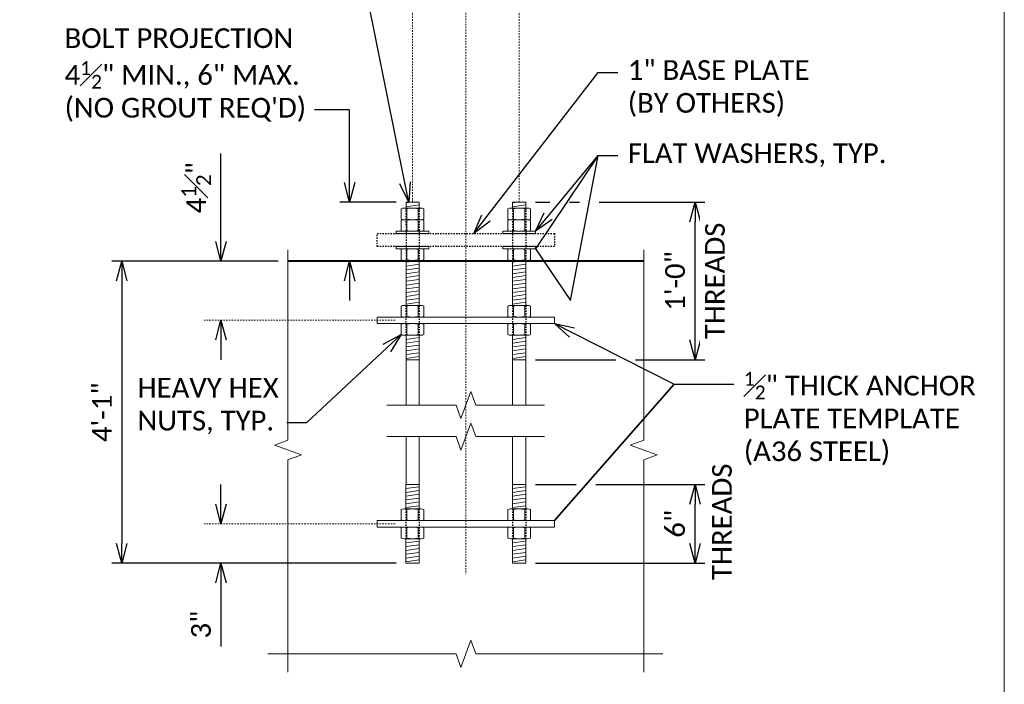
# Model space of a CAD drawing. Extents: x -1659 to 205, y -2369 to -1849.
# Tile 9 of 20: x -1112 to -1037, y -2310 to -2260. Entities that reach past the tile are written whole.
import ezdxf
from ezdxf import colors
from ezdxf.entities.mleader import LeaderData, LeaderLine
from ezdxf.enums import TextEntityAlignment as Align
from ezdxf.math import Vec2, Vec3

# ---------------------------------------------------------------- set-up
doc = ezdxf.new("R2010")
doc.units = 0
doc.header["$MEASUREMENT"] = 0
doc.linetypes.add('Wisdot2', pattern=[0.125, 0.0625, -0.0625])
doc.linetypes.add('Wisdot4', pattern=[0.28125, 0.125, -0.0625, 0.03125, -0.0625])
for name, color, linetype, lineweight in [('B_ANNO_BREAK', 7, 'Continuous', 18), ('B_ANNO_DIM', 7, 'Continuous', 18), ('B_ANNO_TEXT', 7, 'Continuous', 18), ('B_CNTR', 1, 'Wisdot4', 18), ('B_CONC_PPT', 12, 'Continuous', 40), ('B_DETAIL_HIDDEN', 7, 'Wisdot2', 25), ('B_STEEL', 92, 'Continuous', 18)]:
    doc.layers.add(name, color=color, linetype=linetype, lineweight=lineweight)
doc.layers.add('B_ANNO_NOPLOT', color=47, linetype='Continuous', lineweight=18, plot=False)
doc.styles.add('Annotative', font='calibri.ttf', dxfattribs={"height": 0.0625})
doc.styles.get("Standard").update_dxf_attribs({"font": 'calibri.ttf'})
doc.dimstyles.new('Annotative', dxfattribs={"dimscale": 0, "dimtxt": 0.0625, "dimasz": 0.0625, "dimexe": 0.03125, "dimexo": 0.03125, "dimgap": 0.03125, "dimtad": 1, "dimdec": 3, "dimzin": 3, "dimdsep": 46, "dimlunit": 4, "dimtxsty": 'Standard', "dimblk": 'OPEN30', "dimcen": 0.03125, "dimaunit": 1, "dimadec": 0, "dimazin": 3, "dimtfac": 0.75, "dimtdec": 3, "dimtofl": 0, "dimtmove": 0, "dimatfit": 3, "dimldrblk": 'OPEN30', "dimfxl": 1, "dimtfill": 1, "dimfrac": 1, "dimtolj": 1, "dimtzin": 0, "dimarcsym": 0})

# ---------------------------------------------------------------- blocks, each defined once
blk = doc.blocks.new('INS_SS56ELEC_BASE')
at = {"layer": 'B_ANNO_NOPLOT', "flags": 128}
blk.add_lwpolyline([(0, 0), (0, 252), (323.9277, 252), (323.9277, 238.8552), (378, 238.8552), (378, 40.4996), (316.5708, 40.4996), (316.5708, 0)], close=True, dxfattribs=at)
at = {"layer": 'B_ANNO_DIM', "style": 'Annotative'}
for tag, p in [('BAR1', (199.7292, 243.0173)), ('BAR2', (201.4129, 162.5233)), ('BAR3', (224.5166, 162.5745))]:
    blk.add_attdef(tag, p, '', height=1.5, dxfattribs=at)
at = {"layer": 'B_ANNO_TEXT', "style": 'Annotative'}
blk.add_attdef('BAR4', (229.4197, 168.6587), '', height=1.5, dxfattribs=at)
blk = doc.blocks.new('*U650')
at = {"layer": 'B_ANNO_NOPLOT', "flags": 128}
blk.add_lwpolyline([(0, 0), (0, 252), (323.92766, 252), (323.92766, 238.85516), (378, 238.85516), (378, 40.49961), (316.57075, 40.49961), (316.57075, 0)], close=True, dxfattribs=at)
at = {"layer": 'B_ANNO_DIM', "style": 'Annotative'}
for tag, p in [('BAR13', (350.74001, 209.55344)), ('BAR7', (76.98039, 199.62533)), ('BAR8', (76.9892, 192.95794)), ('BAR11', (77.00348, 166.67484)), ('BAR12', (76.97079, 161.32256)), ('BAR9', (77.07092, 141.25155)), ('BAR10', (77.03472, 137.23523)), ('BAR14', (73.9584, 92.76321))]:
    blk.add_attdef(tag, p, '', height=1.5, dxfattribs=at)
at = {"layer": 'B_ANNO_TEXT', "style": 'Annotative'}
for tag, p in [('#BR1', (229.62571, 26.61883)), ('#BR2', (229.62571, 23.77403)), ('#BR3', (229.62571, 20.92923)), ('#BR4', (229.62571, 15.23963)), ('#BR5', (229.62571, 12.39483))]:
    blk.add_attdef(tag, text='', height=1.5, dxfattribs=at).set_placement(p, align=Align.CENTER)
blk = doc.blocks.new('_Open30')
at = {"color": 0, "linetype": 'ByBlock', "lineweight": -2}
for p, q in [((-1, 0.268), (0, 0)), ((0, 0), (-1, -0.268)), ((0, 0), (-1, 0))]:
    blk.add_line(p, q, dxfattribs=at)
blk = doc.blocks.new('*D782')
at = {"layer": 'B_ANNO_DIM', "color": 0, "lineweight": -2, "transparency": 16777216}
for p, q in [((322.669, 89.769), (309.999, 89.769)), ((310.749, 88.269), (310.749, 68.269)), ((331.661, 66.769), (309.999, 66.769))]:
    blk.add_line(p, q, dxfattribs=at)
at = {"layer": 'Defpoints', "color": 0, "transparency": 16777216}
for p in [(323.419, 89.769), (310.749, 66.769), (332.411, 66.769)]:
    blk.add_point(p, dxfattribs=at)
at = {"layer": 'B_ANNO_DIM', "color": 0, "lineweight": -2, "transparency": 16777216, "xscale": 1.5, "yscale": 1.5, "zscale": 1.5}
for p, rotation in [((310.749, 89.769), 90), ((310.749, 66.769), 270)]:
    blk.add_blockref('_Open30', p, dxfattribs=dict(at, rotation=rotation))
at = {"layer": 'B_ANNO_DIM', "color": 0, "transparency": 16777216, "insert": (309.243, 78.269), "char_height": 1.5, "attachment_point": 5, "rotation": 90, "bg_fill": 3, "box_fill_scale": 1.25, "bg_fill_color": 256, "bg_fill_true_color": 13158600, "bg_fill_transparency": 0}
blk.add_mtext('\\A1;4\'-1"', dxfattribs=at)
blk = doc.blocks.new('*D792')
at = {"layer": 'B_ANNO_DIM', "color": 0, "lineweight": -2, "transparency": 16777216}
for p, q in [((318.313, 91.269), (318.313, 97.969)), ((318.313, 83.769), (318.313, 82.269))]:
    blk.add_line(p, q, dxfattribs=at)
at = {"layer": 'Defpoints', "color": 0, "transparency": 16777216}
for p in [(318.313, 89.769), (318.313, 89.769), (318.313, 85.269)]:
    blk.add_point(p, dxfattribs=at)
at = {"layer": 'B_ANNO_DIM', "color": 0, "lineweight": -2, "transparency": 16777216, "xscale": 1.5, "yscale": 1.5, "zscale": 1.5}
for p, rotation in [((318.313, 89.769), 270), ((318.313, 85.269), 90)]:
    blk.add_blockref('_Open30', p, dxfattribs=dict(at, rotation=rotation))
at = {"layer": 'B_ANNO_DIM', "color": 0, "transparency": 16777216, "insert": (316.428, 95.369), "char_height": 1.5, "attachment_point": 5, "rotation": 90, "bg_fill": 3, "box_fill_scale": 1.25, "bg_fill_color": 256, "bg_fill_true_color": 13158600, "bg_fill_transparency": 0}
blk.add_mtext('\\A1;4{\\H0.75x;\\S1#2;}"', dxfattribs=at)
blk = doc.blocks.new('*D778')
at = {"layer": 'B_ANNO_DIM', "color": 0, "lineweight": -2, "transparency": 16777216}
for p, q in [((318.313, 71.269), (318.313, 72.769)), ((318.313, 65.269), (318.313, 60.422))]:
    blk.add_line(p, q, dxfattribs=at)
at = {"layer": 'Defpoints', "color": 0, "transparency": 16777216}
for p in [(318.313, 69.769), (318.313, 66.769), (318.313, 66.769)]:
    blk.add_point(p, dxfattribs=at)
at = {"layer": 'B_ANNO_DIM', "color": 0, "lineweight": -2, "transparency": 16777216, "xscale": 1.5, "yscale": 1.5, "zscale": 1.5}
for p, rotation in [((318.313, 69.769), 270), ((318.313, 66.769), 90)]:
    blk.add_blockref('_Open30', p, dxfattribs=dict(at, rotation=rotation))
at = {"layer": 'B_ANNO_DIM', "color": 0, "transparency": 16777216, "insert": (316.795, 62.096), "char_height": 1.5, "attachment_point": 5, "rotation": 90, "bg_fill": 3, "box_fill_scale": 1.25, "bg_fill_color": 256, "bg_fill_true_color": 13158600, "bg_fill_transparency": 0}
blk.add_mtext('\\A1;3"', dxfattribs=at)
blk = doc.blocks.new('*D779')
at = {"layer": 'B_ANNO_DIM', "color": 0, "lineweight": -2, "transparency": 16777216}
for p, q in [((342.286, 72.769), (345.389, 72.769)), ((346.889, 72.769), (355.186, 72.769)), ((354.436, 68.269), (354.436, 71.269)), ((342.283, 66.769), (355.186, 66.769))]:
    blk.add_line(p, q, dxfattribs=at)
at = {"layer": 'Defpoints', "color": 0, "transparency": 16777216}
for p in [(341.536, 72.769), (354.436, 72.769), (341.533, 66.769)]:
    blk.add_point(p, dxfattribs=at)
at = {"layer": 'B_ANNO_DIM', "color": 0, "lineweight": -2, "transparency": 16777216, "xscale": 1.5, "yscale": 1.5, "zscale": 1.5}
for p, rotation in [((354.436, 72.769), 90), ((354.436, 66.769), 270)]:
    blk.add_blockref('_Open30', p, dxfattribs=dict(at, rotation=rotation))
at = {"layer": 'B_ANNO_DIM', "color": 0, "transparency": 16777216, "insert": (352.918, 69.769), "char_height": 1.5, "attachment_point": 5, "rotation": 90, "bg_fill": 3, "box_fill_scale": 1.25, "bg_fill_color": 256, "bg_fill_true_color": 13158600, "bg_fill_transparency": 0}
blk.add_mtext('\\A1;6"', dxfattribs=at)
blk = doc.blocks.new('*D800')
at = {"layer": 'B_ANNO_DIM', "color": 0, "lineweight": -2, "transparency": 16777216}
for p, q in [((342.286, 94.269), (343.372, 94.269)), ((344.872, 94.269), (345.629, 94.269)), ((347.129, 94.269), (355.189, 94.269)), ((354.439, 83.769), (354.439, 92.769)), ((342.286, 82.269), (348.395, 82.269)), ((349.895, 82.269), (355.189, 82.269))]:
    blk.add_line(p, q, dxfattribs=at)
at = {"layer": 'Defpoints', "color": 0, "transparency": 16777216}
for p in [(341.536, 94.269), (354.439, 94.269), (341.536, 82.269)]:
    blk.add_point(p, dxfattribs=at)
at = {"layer": 'B_ANNO_DIM', "color": 0, "lineweight": -2, "transparency": 16777216, "xscale": 1.5, "yscale": 1.5, "zscale": 1.5}
for p, rotation in [((354.439, 94.269), 90), ((354.439, 82.269), 270)]:
    blk.add_blockref('_Open30', p, dxfattribs=dict(at, rotation=rotation))
at = {"layer": 'B_ANNO_DIM', "color": 0, "transparency": 16777216, "insert": (352.921, 88.269), "char_height": 1.5, "attachment_point": 5, "rotation": 90, "bg_fill": 3, "box_fill_scale": 1.25, "bg_fill_color": 256, "bg_fill_true_color": 13158600, "bg_fill_transparency": 0}
blk.add_mtext('\\A1;1\'-0"', dxfattribs=at)
at = {"layer": 'B_ANNO_DIM', "color": 0, "transparency": 16777216, "insert": (355.957, 88.269), "char_height": 1.5, "attachment_point": 5, "rotation": 90, "bg_fill": 3, "box_fill_scale": 1.25, "bg_fill_color": 256, "bg_fill_true_color": 13158600, "bg_fill_transparency": 0}
blk.add_mtext('\\A1;THREADS', dxfattribs=at)
blk = doc.blocks.new('*D791')
at = {"layer": 'B_ANNO_DIM', "color": 0, "lineweight": -2, "transparency": 16777216}
for p, q in [((328.12, 95.769), (328.12, 97.269)), ((331.665, 94.269), (327.37, 94.269)), ((328.12, 88.269), (328.12, 86.769))]:
    blk.add_line(p, q, dxfattribs=at)
at = {"layer": 'Defpoints', "color": 0, "transparency": 16777216}
for p in [(332.415, 94.269), (328.12, 89.769), (328.12, 89.769)]:
    blk.add_point(p, dxfattribs=at)
at = {"layer": 'B_ANNO_DIM', "color": 0, "lineweight": -2, "transparency": 16777216, "xscale": 1.5, "yscale": 1.5, "zscale": 1.5}
for p, rotation in [((328.12, 94.269), 270), ((328.12, 89.769), 90)]:
    blk.add_blockref('_Open30', p, dxfattribs=dict(at, rotation=rotation))
blk = doc.blocks.new('_None')
blk = doc.blocks.new('*U533')
at = {"layer": 'B_ANNO_NOPLOT', "flags": 128}
blk.add_lwpolyline([(0, 0), (0, 252), (323.92766, 252), (323.92766, 238.85516), (378, 238.85516), (378, 40.49961), (316.57075, 40.49961), (316.57075, 0)], close=True, dxfattribs=at)
at = {"layer": 'B_ANNO_DIM', "style": 'Annotative'}
blk.add_attdef('DIM4', text='', height=1.5, dxfattribs=at).set_placement((141.46827, 90.05015), align=Align.CENTER)
blk.add_attdef('DIM1', text='', height=1.5, rotation=90, dxfattribs=at).set_placement((8.21318, 33.49111), align=Align.CENTER)
blk.add_attdef('BAR15', (44.35556, 14.49408), '', height=1.5, dxfattribs=at)
at = {"layer": 'B_ANNO_TEXT', "style": 'Annotative'}
for tag, p in [('#BR6', (229.57934, 29.44989)), ('BL1', (239.6809, 29.39551)), ('#BR7', (229.56319, 18.08357)), ('BL2', (239.64064, 18.05033))]:
    blk.add_attdef(tag, text='', height=1.5, dxfattribs=at).set_placement(p, align=Align.CENTER)
blk = doc.blocks.new('*U80')
at = {"layer": 'B_ANNO_NOPLOT', "flags": 128}
blk.add_lwpolyline([(0, 0), (0, 252), (323.9277, 252), (323.9277, 238.8552), (378, 238.8552), (378, 40.4996), (316.5708, 40.4996), (316.5708, 0)], close=True, dxfattribs=at)
blk = doc.blocks.new('*U771')
at = {"layer": 'B_STEEL'}
h = blk.add_hatch(dxfattribs=at)
h.set_pattern_fill('USER', color=256, scale=0.286, angle=8, style=0, pattern_type=0)
h.set_pattern_definition([(8, (-745.60873, -2190.07746), (-0.039803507, 0.283216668), [])])
edge = h.paths.add_edge_path()
edge.add_arc((332.91479, 91.92128), 1.89989, 89.9814103, 90.0185897, ccw=False)
edge.add_line((332.91541, 93.82118), (333.41479, 93.82118))
edge.add_line((333.41479, 93.82118), (333.41479, 94.26917))
edge.add_line((333.41479, 94.26917), (332.4148, 94.26917))
edge.add_line((332.4148, 94.26917), (332.4148, 93.82118))
edge.add_line((332.4148, 93.82118), (332.91417, 93.82118))
h = blk.add_hatch(dxfattribs=at)
h.set_pattern_fill('USER', color=256, scale=0.286, angle=8, style=0, pattern_type=0)
h.set_pattern_definition([(8, (-737.4871, -2190.07746), (-0.039803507, 0.283216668), [])])
edge = h.paths.add_edge_path()
edge.add_arc((341.03641, 91.92128), 1.89989, 89.9814103, 90.0185897, ccw=False)
edge.add_line((341.03703, 93.82118), (341.53642, 93.82118))
edge.add_line((341.53642, 93.82118), (341.53642, 94.26917))
edge.add_line((341.53642, 94.26917), (340.53642, 94.26917))
edge.add_line((340.53642, 94.26917), (340.53642, 93.82118))
edge.add_line((340.53642, 93.82118), (341.0358, 93.82118))
h = blk.add_hatch(dxfattribs=at)
h.set_pattern_fill('USER', color=256, scale=0.286, angle=8, style=0, pattern_type=0)
h.set_pattern_definition([(8, (-745.60895, -2197.49297), (-0.039803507, 0.283216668), [])])
h.paths.add_polyline_path([(332.4148, 86.40618), (333.41479, 86.40618), (333.41479, 89.83017), (332.4148, 89.83017)])
h = blk.add_hatch(dxfattribs=at)
h.set_pattern_fill('USER', color=256, scale=0.286, angle=8, style=0, pattern_type=0)
h.set_pattern_definition([(8, (-737.48733, -2197.49297), (-0.039803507, 0.283216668), [])])
h.paths.add_polyline_path([(340.53642, 86.40618), (341.53642, 86.40618), (341.53642, 89.83017), (340.53642, 89.83017)])
h = blk.add_hatch(dxfattribs=at)
h.set_pattern_fill('USER', color=256, scale=0.286, angle=8, style=0, pattern_type=0)
h.set_pattern_definition([(8, (-745.60895, -2201.62997), (-0.039803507, 0.283216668), [])])
h.paths.add_polyline_path([(332.4148, 82.26917), (333.41479, 82.26917), (333.41479, 84.13217), (332.4148, 84.13217)])
h = blk.add_hatch(dxfattribs=at)
h.set_pattern_fill('USER', color=256, scale=0.286, angle=8, style=0, pattern_type=0)
h.set_pattern_definition([(8, (-737.48733, -2201.62997), (-0.039803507, 0.283216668), [])])
h.paths.add_polyline_path([(340.53642, 82.26917), (341.53642, 82.26917), (341.53642, 84.13217), (340.53642, 84.13217)])
h = blk.add_hatch(dxfattribs=at)
h.set_pattern_fill('USER', color=256, scale=0.286, angle=8, style=0, pattern_type=0)
h.set_pattern_definition([(8, (-745.61233, -2212.99297), (-0.039803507, 0.283216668), [])])
h.paths.add_polyline_path([(332.41142, 70.90618), (333.41479, 70.90618), (333.41479, 72.76917), (332.41142, 72.76917)])
h = blk.add_hatch(dxfattribs=at)
h.set_pattern_fill('USER', color=256, scale=0.286, angle=8, style=0, pattern_type=0)
h.set_pattern_definition([(8, (-737.4907, -2212.99297), (-0.039803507, 0.283216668), [])])
h.paths.add_polyline_path([(340.53305, 70.90618), (341.53642, 70.90618), (341.53642, 72.76917), (340.53305, 72.76917)])
h = blk.add_hatch(dxfattribs=at)
h.set_pattern_fill('USER', color=256, scale=0.286, angle=8, style=0, pattern_type=0)
h.set_pattern_definition([(8, (-745.61233, -2217.12997), (-0.039803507, 0.283216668), [])])
h.paths.add_polyline_path([(332.41142, 66.76917), (333.41141, 66.76917), (333.41141, 68.63217), (332.41142, 68.63217)])
h = blk.add_hatch(dxfattribs=at)
h.set_pattern_fill('USER', color=256, scale=0.286, angle=8, style=0, pattern_type=0)
h.set_pattern_definition([(8, (-737.4907, -2217.12997), (-0.039803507, 0.283216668), [])])
h.paths.add_polyline_path([(340.53305, 66.76917), (341.53303, 66.76917), (341.53303, 68.63217), (340.53305, 68.63217)])
at = {"layer": 'B_ANNO_BREAK', "flags": 128}
for points in [[(323.4187, 90.64487), (323.4187, 76.14414), (322.38775, 75.76891), (324.44965, 75.01844), (323.4187, 74.6432), (323.4187, 58.47438)], [(350.52913, 90.64487), (350.52913, 76.14414), (349.49818, 75.76891), (351.56007, 75.01844), (350.52913, 74.6432), (350.52913, 58.47438)], [(321.87475, 59.86567), (336.22345, 59.86567), (336.59868, 58.83472), (337.34915, 60.89662), (337.72438, 59.86567), (351.98044, 59.86567)]]:
    blk.add_lwpolyline(points, dxfattribs=at)
at = {"layer": 'B_ANNO_NOPLOT', "flags": 128}
blk.add_lwpolyline([(0, 0), (0, 252), (323.92766, 252), (323.92766, 238.85516), (378, 238.85516), (378, 40.49961), (316.57075, 40.49961), (316.57075, 0)], close=True, dxfattribs=at)
at = {"layer": 'B_CNTR'}
for p, q in [((336.97391, 137.59114), (336.97391, 65.92399)), ((332.90796, 122.23269), (332.9148, 94.26917)), ((341.03642, 122.22942), (341.03642, 94.26917))]:
    blk.add_line(p, q, dxfattribs=at)
at = {"layer": 'B_CONC_PPT', "flags": 128}
blk.add_lwpolyline([(350.52913, 89.76917), (323.4187, 89.76917)], dxfattribs=at)
at = {"layer": 'B_DETAIL_HIDDEN', "ltscale": 0.25}
for p, q in [((332.41142, 93.82118), (332.4148, 89.83017)), ((333.41479, 93.82118), (333.41479, 89.83017)), ((340.53305, 93.82118), (340.53642, 89.83017)), ((341.53642, 93.82118), (341.53642, 89.83017)), ((330.22391, 90.88217), (330.22391, 91.88217)), ((343.72391, 91.88217), (343.72391, 90.88217)), ((332.41142, 86.40618), (332.41142, 84.13217)), ((333.41479, 86.40618), (333.41479, 84.13217)), ((340.53305, 86.40618), (340.53305, 84.13217)), ((341.53642, 86.40618), (341.53642, 84.13217)), ((332.41142, 70.90618), (332.41142, 68.63217)), ((333.41479, 70.90618), (333.41479, 68.63217)), ((340.53305, 70.90618), (340.53305, 68.63217)), ((341.53642, 70.90618), (341.53642, 68.63217))]:
    blk.add_line(p, q, dxfattribs=at)
at = {"layer": 'B_DETAIL_HIDDEN', "ltscale": 0.5}
blk.add_line((343.72391, 90.88217), (330.22391, 90.88217), dxfattribs=at)
at = {"layer": 'B_DETAIL_HIDDEN', "ltscale": 0.5, "flags": 128}
blk.add_lwpolyline([(330.22391, 91.88217), (343.72391, 91.88217)], dxfattribs=at)
at = {"layer": 'B_STEEL'}
for p, q in [((332.26529, 93.82118), (333.56429, 93.82118)), ((340.38691, 93.82118), (341.68592, 93.82118)), ((332.48179, 92.98417), (332.48179, 93.77118)), ((333.34779, 92.98417), (333.34779, 93.77118)), ((340.60341, 92.98417), (340.60341, 93.77118)), ((341.46942, 92.98417), (341.46942, 93.77118)), ((333.56429, 92.93417), (332.26529, 92.93417)), ((332.47949, 92.09717), (332.47949, 92.88417)), ((333.34549, 92.09717), (333.34549, 92.88417)), ((341.68592, 92.93417), (340.38691, 92.93417)), ((340.60111, 92.09717), (340.60111, 92.88417)), ((341.46711, 92.09717), (341.46711, 92.88417)), ((332.48179, 90.66717), (332.48179, 89.88017)), ((333.34779, 90.66717), (333.34779, 89.88017)), ((340.60341, 90.66717), (340.60341, 89.88017)), ((341.46942, 90.66717), (341.46942, 89.88017)), ((332.26529, 89.83017), (333.56429, 89.83017)), ((340.38691, 89.83017), (341.68592, 89.83017)), ((332.26529, 86.40618), (333.56429, 86.40618)), ((332.48179, 85.56917), (332.48179, 86.35618)), ((333.34779, 85.56917), (333.34779, 86.35618)), ((340.38691, 86.40618), (341.68592, 86.40618)), ((340.60341, 85.56917), (340.60341, 86.35618)), ((341.46942, 85.56917), (341.46942, 86.35618)), ((332.48179, 84.96917), (332.48179, 84.18217)), ((333.34779, 84.96917), (333.34779, 84.18217)), ((340.60341, 84.96917), (340.60341, 84.18217)), ((341.46942, 84.96917), (341.46942, 84.18217)), ((343.72391, 85.51917), (343.72391, 85.01917)), ((332.26529, 84.13217), (333.56429, 84.13217)), ((340.38691, 84.13217), (341.68592, 84.13217)), ((333.56092, 70.90618), (332.26191, 70.90618)), ((332.47841, 70.06917), (332.47841, 70.85618)), ((333.34442, 70.06917), (333.34442, 70.85618)), ((341.68254, 70.90618), (340.38354, 70.90618)), ((340.60004, 70.06917), (340.60004, 70.85618)), ((341.46604, 70.06917), (341.46604, 70.85618)), ((343.72391, 70.01917), (343.72391, 69.51917)), ((332.47841, 69.46917), (332.47841, 68.68217)), ((333.34442, 69.46917), (333.34442, 68.68217)), ((340.60004, 69.46917), (340.60004, 68.68217)), ((341.46604, 69.46917), (341.46604, 68.68217)), ((333.56092, 68.63217), (332.26191, 68.63217)), ((341.68254, 68.63217), (340.38354, 68.63217))]:
    blk.add_line(p, q, dxfattribs=at)
at = {"layer": 'B_STEEL', "flags": 128}
for points in [[(332.91417, 93.82118, -0.00016223), (332.91541, 93.82118), (333.41479, 93.82118), (333.41479, 94.26917), (332.4148, 94.26917), (332.4148, 93.82118), (332.4148, 93.82118), (332.91417, 93.82118)], [(341.0358, 93.82118, -0.00016223), (341.03703, 93.82118), (341.53642, 93.82118), (341.53642, 94.26917), (340.53642, 94.26917), (340.53642, 93.82118), (340.53642, 93.82118), (341.0358, 93.82118)]]:
    blk.add_lwpolyline(points, format="xyb", dxfattribs=at)
for points in [[(332.04879, 92.98417), (332.04879, 93.77118)], [(333.78079, 93.77118), (333.78079, 92.98417)], [(340.17041, 92.98417), (340.17041, 93.77118)], [(341.90242, 93.77118), (341.90242, 92.98417)], [(332.04648, 92.09717), (332.04648, 92.88417)], [(333.77849, 92.88417), (333.77849, 92.09717)], [(340.16811, 92.09717), (340.16811, 92.88417)], [(341.90011, 92.88417), (341.90011, 92.09717)], [(334.16479, 91.88217), (331.66479, 91.88217), (331.66479, 92.04717), (334.16479, 92.04717), (334.16479, 91.88217)], [(342.28642, 91.88217), (339.78641, 91.88217), (339.78641, 92.04717), (342.28642, 92.04717), (342.28642, 91.88217)], [(334.16479, 90.71717), (331.66479, 90.71717), (331.66479, 90.88217), (334.16479, 90.88217), (334.16479, 90.71717)], [(342.28642, 90.71717), (339.78641, 90.71717), (339.78641, 90.88217), (342.28642, 90.88217), (342.28642, 90.71717)], [(332.04879, 90.66717), (332.04879, 89.88017)], [(333.78079, 89.88017), (333.78079, 90.66717)], [(340.17041, 90.66717), (340.17041, 89.88017)], [(341.90242, 89.88017), (341.90242, 90.66717)], [(332.4148, 86.40618), (333.41479, 86.40618), (333.41479, 89.83017), (332.4148, 89.83017), (332.4148, 86.40618)], [(340.53642, 86.40618), (341.53642, 86.40618), (341.53642, 89.83017), (340.53642, 89.83017), (340.53642, 86.40618)], [(332.04879, 85.56917), (332.04879, 86.35618)], [(333.78079, 86.35618), (333.78079, 85.56917)], [(340.17041, 85.56917), (340.17041, 86.35618)], [(341.90242, 86.35618), (341.90242, 85.56917)], [(343.72391, 85.01917), (330.22391, 85.01917), (330.22391, 85.51917)], [(330.22391, 85.51917), (343.72391, 85.51917)], [(332.04879, 84.96917), (332.04879, 84.18217)], [(333.78079, 84.18217), (333.78079, 84.96917)], [(340.17041, 84.96917), (340.17041, 84.18217)], [(341.90242, 84.18217), (341.90242, 84.96917)], [(332.4148, 82.26917), (333.41479, 82.26917), (333.41479, 84.13217), (332.4148, 84.13217), (332.4148, 82.26917)], [(340.53642, 82.26917), (341.53642, 82.26917), (341.53642, 84.13217), (340.53642, 84.13217), (340.53642, 82.26917)], [(332.4148, 78.81692), (332.4148, 82.26917), (333.41479, 82.26917), (333.41479, 78.81692)], [(340.53642, 78.81692), (340.53642, 82.26917), (341.53642, 82.26917), (341.53642, 78.81692)], [(332.4148, 72.76917), (332.4148, 76.41364)], [(333.41479, 76.41364), (333.41479, 72.76917), (332.4148, 72.76917)], [(340.53642, 72.76917), (340.53642, 76.41364)], [(341.53642, 76.41364), (341.53642, 72.76917), (340.53642, 72.76917)], [(332.41142, 70.90618), (333.41479, 70.90618), (333.41479, 72.76917), (332.41142, 72.76917), (332.41142, 70.90618)], [(340.53305, 70.90618), (341.53642, 70.90618), (341.53642, 72.76917), (340.53305, 72.76917), (340.53305, 70.90618)], [(332.04541, 70.85618), (332.04541, 70.06917)], [(333.77742, 70.06917), (333.77742, 70.85618)], [(340.16704, 70.85618), (340.16704, 70.06917)], [(341.89904, 70.06917), (341.89904, 70.85618)], [(343.72391, 69.51917), (330.22391, 69.51917), (330.22391, 70.01917)], [(330.22391, 70.01917), (343.72391, 70.01917)], [(332.04541, 68.68217), (332.04541, 69.46917)], [(333.77742, 69.46917), (333.77742, 68.68217)], [(340.16704, 68.68217), (340.16704, 69.46917)], [(341.89904, 69.46917), (341.89904, 68.68217)], [(332.41142, 66.76917), (333.41141, 66.76917), (333.41141, 68.63217), (332.41142, 68.63217), (332.41142, 66.76917)], [(340.53305, 66.76917), (341.53303, 66.76917), (341.53303, 68.63217), (340.53305, 68.63217), (340.53305, 66.76917)]]:
    blk.add_lwpolyline(points, dxfattribs=at)
at = {"layer": 'B_STEEL'}
for centre, radius, start, end in [((332.26529, 93.32745), 0.49372, 63.9914, 116.00857), ((332.91479, 91.92128), 1.89989, 76.8261, 103.17394), ((333.56429, 93.32745), 0.49372, 63.9914, 116.00857), ((340.38691, 93.32745), 0.49372, 63.9914, 116.00857), ((341.03641, 91.92128), 1.89989, 76.8261, 103.17394), ((341.68592, 93.32745), 0.49372, 63.9914, 116.00857), ((332.26298, 92.44045), 0.49372, 63.9914, 116.00857), ((332.26529, 93.4279), 0.49372, 243.9914, 296.0086), ((332.91249, 91.03428), 1.89989, 76.8261, 103.17394), ((332.91479, 94.83407), 1.89989, 256.8261, 283.1739), ((333.56199, 92.44045), 0.49372, 63.9914, 116.00857), ((333.56429, 93.4279), 0.49372, 243.9914, 296.0086), ((340.38461, 92.44045), 0.49372, 63.9914, 116.00857), ((340.38691, 93.4279), 0.49372, 243.9914, 296.0086), ((341.03411, 91.03428), 1.89989, 76.8261, 103.17394), ((341.03641, 94.83407), 1.89989, 256.8261, 283.1739), ((341.68361, 92.44045), 0.49372, 63.9914, 116.00857), ((341.68592, 93.4279), 0.49372, 243.9914, 296.0086), ((332.26298, 92.5409), 0.49372, 243.9914, 296.0086), ((332.91249, 93.94707), 1.89989, 256.8261, 283.1739), ((333.56199, 92.5409), 0.49372, 243.9914, 296.0086), ((340.38461, 92.5409), 0.49372, 243.9914, 296.0086), ((341.03411, 93.94707), 1.89989, 256.8261, 283.1739), ((341.68361, 92.5409), 0.49372, 243.9914, 296.0086), ((332.26529, 90.22345), 0.49372, 63.9914, 116.0086), ((332.91479, 88.81728), 1.89989, 76.8261, 103.1739), ((333.56429, 90.22345), 0.49372, 63.9914, 116.0086), ((340.38691, 90.22345), 0.49372, 63.9914, 116.0086), ((341.03641, 88.81728), 1.89989, 76.8261, 103.1739), ((341.68592, 90.22345), 0.49372, 63.9914, 116.0086), ((332.26529, 90.32389), 0.49372, 243.99143, 296.0086), ((332.91479, 91.73006), 1.89989, 256.82606, 283.1739), ((333.56429, 90.32389), 0.49372, 243.99143, 296.0086), ((340.38691, 90.32389), 0.49372, 243.99143, 296.0086), ((341.03641, 91.73006), 1.89989, 256.82606, 283.1739), ((341.68592, 90.32389), 0.49372, 243.99143, 296.0086), ((332.26529, 85.91245), 0.49372, 63.9914, 116.00857), ((332.91479, 84.50628), 1.89989, 76.8261, 103.17394), ((333.56429, 85.91245), 0.49372, 63.9914, 116.00857), ((340.38691, 85.91245), 0.49372, 63.9914, 116.00857), ((341.03641, 84.50628), 1.89989, 76.8261, 103.17394), ((341.68592, 85.91245), 0.49372, 63.9914, 116.00857), ((332.26529, 86.0129), 0.49372, 243.9914, 296.0086), ((332.91479, 87.41907), 1.89989, 256.8261, 283.1739), ((333.56429, 86.0129), 0.49372, 243.9914, 296.0086), ((340.38691, 86.0129), 0.49372, 243.9914, 296.0086), ((341.03641, 87.41907), 1.89989, 256.8261, 283.1739), ((341.68592, 86.0129), 0.49372, 243.9914, 296.0086), ((332.26529, 84.52545), 0.49372, 63.9914, 116.0086), ((332.91479, 83.11928), 1.89989, 76.8261, 103.1739), ((333.56429, 84.52545), 0.49372, 63.9914, 116.0086), ((340.38691, 84.52545), 0.49372, 63.9914, 116.0086), ((341.03641, 83.11928), 1.89989, 76.8261, 103.1739), ((341.68592, 84.52545), 0.49372, 63.9914, 116.0086), ((332.26529, 84.62589), 0.49372, 243.99143, 296.0086), ((332.91479, 86.03207), 1.89989, 256.82606, 283.1739), ((333.56429, 84.62589), 0.49372, 243.99143, 296.0086), ((340.38691, 84.62589), 0.49372, 243.99143, 296.0086), ((341.03641, 86.03207), 1.89989, 256.82606, 283.1739), ((341.68592, 84.62589), 0.49372, 243.99143, 296.0086), ((332.26191, 70.41245), 0.49372, 63.99143, 116.0086), ((332.91141, 69.00628), 1.89989, 76.82606, 103.1739), ((333.56092, 70.41245), 0.49372, 63.99143, 116.0086), ((340.38354, 70.41245), 0.49372, 63.99143, 116.0086), ((341.03304, 69.00628), 1.89989, 76.82606, 103.1739), ((341.68254, 70.41245), 0.49372, 63.99143, 116.0086), ((332.26191, 70.5129), 0.49372, 243.9914, 296.0086), ((332.91141, 71.91907), 1.89989, 256.8261, 283.1739), ((333.56092, 70.5129), 0.49372, 243.9914, 296.0086), ((340.38354, 70.5129), 0.49372, 243.9914, 296.0086), ((341.03304, 71.91907), 1.89989, 256.8261, 283.1739), ((341.68254, 70.5129), 0.49372, 243.9914, 296.0086), ((332.26191, 69.02545), 0.49372, 63.9914, 116.0086), ((332.91141, 67.61928), 1.89989, 76.8261, 103.1739), ((333.56092, 69.02545), 0.49372, 63.9914, 116.0086), ((340.38354, 69.02545), 0.49372, 63.9914, 116.0086), ((341.03304, 67.61928), 1.89989, 76.8261, 103.1739), ((341.68254, 69.02545), 0.49372, 63.9914, 116.0086), ((332.26191, 69.12589), 0.49372, 243.9914, 296.00857), ((332.91141, 70.53207), 1.89989, 256.8261, 283.17394), ((333.56092, 69.12589), 0.49372, 243.9914, 296.00857), ((340.38354, 69.12589), 0.49372, 243.9914, 296.00857), ((341.03304, 70.53207), 1.89989, 256.8261, 283.17394), ((341.68254, 69.12589), 0.49372, 243.9914, 296.00857)]:
    blk.add_arc(centre, radius, start, end, dxfattribs=at)
at = {"layer": 'B_ANNO_DIM', "insert": (355.73279, 47.81439), "char_height": 1.5, "width": 44.2046041, "attachment_point": 1, "rotation": 90, "style": 'Annotative'}
blk.add_mtext('\\pxqc;THREADS', dxfattribs=at)
at = {"layer": 'B_ANNO_TEXT', "style": 'Annotative'}
blk.add_attdef('AR1', (332.52293, 49.72689), '', height=1.5, dxfattribs=at)
at = {"layer": 'B_ANNO_DIM'}
ml = blk.add_multileader_mtext('Standard', dxfattribs=at)
ml.set_content('', color=256)
ml.set_leader_properties()
ml.set_arrow_properties(name='OPEN30')
ml.build(insert=Vec2(0, 0))
ml.multileader.update_dxf_attribs({"text_right_attachment_type": 3, "dogleg_length": 0.0625, "arrow_head_size": 1.5, "scale": 24})
ctx = ml.context
ctx.base_point, ctx.scale, ctx.char_height, ctx.arrow_head_size, ctx.landing_gap_size, ctx.plane_origin = Vec3(324.51308, 111.54456), 24, 1.5, 1.5, 0.75, Vec3(332.61938, 94.26917)
ctx.right_attachment = 3
notes = []
notes.append((ctx, [(0, (1, 1, 0), (327.51308, 111.54456), (-1, 0), 1.5, [(0, [(332.61938, 94.26917), (329.15233, 111.54456), (328.87193, 111.54456)], 0, [])])]))
ctx.mtext.insert, ctx.mtext.flow_direction = Vec3(325.26308, 112.29456), 5
for ctx, leaders in notes:
    for number, flags, end, landing, length, lines in leaders:
        leader = LeaderData()
        leader.index, (leader.has_last_leader_line, leader.has_dogleg_vector, leader.attachment_direction) = number, flags
        leader.last_leader_point, leader.dogleg_vector, leader.dogleg_length = Vec3(end), Vec3(landing), length
        for number, points, colour, breaks in lines:
            line = LeaderLine()
            line.index, line.vertices, line.color, line.breaks = number, Vec3.list(points), colors.encode_raw_color(colour), breaks
            leader.lines.append(line)
        ctx.leaders.append(leader)
for base, p1, p2, text, picture, middle in [((354.43902, 94.26917), (341.53642, 82.26917), (341.53642, 94.26917), '<>\\XTHREADS', '*D800', (354.43902, 88.26917)), ((310.74869, 66.76917), (323.4187, 89.76917), (332.41142, 66.76917), '4\'-1"', '*D782', (309.24349, 78.26917))]:
    dim = blk.add_linear_dim(base=base, p1=p1, p2=p2, angle=90, text=text, dimstyle='Annotative', dxfattribs=at)
    dim.commit()
    dim.dimension.update_dxf_attribs({"geometry": picture, "text_midpoint": middle})
dim = blk.add_linear_dim(base=(354.43563, 72.76917), p1=(341.53303, 66.76917), p2=(341.53642, 72.76917), angle=90, dimstyle='Annotative', dxfattribs=at)
dim.commit()
dim.dimension.update_dxf_attribs({"geometry": '*D779', "text_midpoint": (352.91775, 69.76917)})
at = {"layer": 'B_ANNO_BREAK', "flags": 128}
for points in [[(330.96202, 78.81692), (336.22345, 78.81692), (336.59868, 77.78597), (337.34915, 79.84787), (337.72438, 78.81692), (342.96265, 78.81692)], [(330.96202, 76.41364), (336.22345, 76.41364), (336.59868, 75.38269), (337.34915, 77.44459), (337.72438, 76.41364), (342.96265, 76.41364)]]:
    blk.add_lwpolyline(points, dxfattribs=at)
at = {"layer": 'B_ANNO_DIM'}
for base, p1, p2, angle, picture, middle in [((318.31298, 89.76917), (318.31298, 85.26917), (318.31298, 89.76917), 270, '*D792', (316.4276, 95.36908)), ((318.31298, 66.76927), (318.31298, 69.76917), (318.31298, 66.76927), 90, '*D778', (316.79452, 62.09561))]:
    dim = blk.add_linear_dim(base=base, p1=p1, p2=p2, angle=angle, dimstyle='Annotative', override={"dimdec": 4}, dxfattribs=at)
    dim.commit()
    dim.dimension.update_dxf_attribs({"geometry": picture, "text_midpoint": middle})
dim = blk.add_linear_dim(base=(328.11969, 89.76917), p1=(332.4148, 94.26917), p2=(328.11969, 89.76917), angle=90, text=' ', dimstyle='Annotative', dxfattribs=at)
dim.commit()
dim.dimension.update_dxf_attribs({"geometry": '*D791', "text_midpoint": (328.11969, 92.01917)})
ml = blk.add_multileader_mtext('Standard', dxfattribs=at)
ml.set_content('\\A1;1" BASE PLATE\\P(BY OTHERS)', color=256)
ml.set_leader_properties()
ml.set_arrow_properties(name='OPEN30')
ml.build(insert=Vec2(0, 0))
ml.multileader.update_dxf_attribs({"text_right_attachment_type": 3, "dogleg_length": 0.0625, "arrow_head_size": 1.5, "scale": 24})
ctx = ml.context
ctx.base_point, ctx.scale, ctx.char_height, ctx.arrow_head_size, ctx.landing_gap_size, ctx.plane_origin = Vec3(348.56151, 104.13298), 24, 1.5, 1.5, 0.75, Vec3(343.72396, 99.09434)
ctx.right_attachment = 3
notes = []
notes.append((ctx, [(0, (1, 1, 0), (347.06151, 104.13298), (1, 0), 1.5, [(0, [(337.57885, 91.88217), (347.06151, 104.13298), (347.06151, 104.13298)], 0, [])])]))
ctx.mtext.insert, ctx.mtext.flow_direction = Vec3(349.31151, 105.08202), 5
ml = blk.add_multileader_mtext('Standard', dxfattribs=at)
ml.set_content('\\A1;FLAT WASHERS, TYP.', color=256)
ml.set_leader_properties()
ml.set_arrow_properties(name='OPEN30')
ml.build(insert=Vec2(0, 0))
ml.multileader.update_dxf_attribs({"text_right_attachment_type": 3, "dogleg_length": 0.0625, "arrow_head_size": 1.5, "scale": 24})
ctx = ml.context
ctx.base_point, ctx.scale, ctx.char_height, ctx.arrow_head_size, ctx.landing_gap_size, ctx.plane_origin = Vec3(348.56151, 97.82792), 24, 1.5, 1.5, 0.75, Vec3(343.72396, 92.78928)
ctx.right_attachment = 3
notes.append((ctx, [(0, (1, 1, 0), (347.06151, 97.82792), (1, 0), 1.5, [(1, [(342.28642, 92.04717), (347.06151, 97.82792), (347.06151, 97.82792), (342.28642, 90.71717), (344.94277, 86.785), (347.06151, 97.82792)], 0, [])])]))
ctx.mtext.insert, ctx.mtext.flow_direction = Vec3(349.31151, 98.74523), 5
ml = blk.add_multileader_mtext('Standard', dxfattribs=at)
ml.set_content('\\A1;{\\H0.7x;\\S1#2;}" THICK ANCHOR\\PPLATE TEMPLATE\\P(A36 STEEL)', color=256)
ml.set_leader_properties()
ml.set_arrow_properties(name='OPEN30')
ml.build(insert=Vec2(0, 0))
ml.multileader.update_dxf_attribs({"text_right_attachment_type": 3, "dogleg_length": 0.0625, "arrow_head_size": 1.5, "scale": 24})
ctx = ml.context
ctx.base_point, ctx.scale, ctx.char_height, ctx.arrow_head_size, ctx.landing_gap_size, ctx.plane_origin = Vec3(357.4036, 80.39659), 24, 1.5, 1.5, 0.75, Vec3(352.85615, 75.35794)
ctx.right_attachment = 3
notes.append((ctx, [(0, (1, 1, 0), (352.83667, 80.39659), (1, 0), 4.56693, [(1, [(343.72391, 85.01917), (352.83667, 80.39659), (352.83667, 80.39659), (343.72391, 70.01917), (352.83667, 80.39659)], 0, [])])]))
ctx.mtext.insert, ctx.mtext.flow_direction = Vec3(358.1536, 81.34563), 5
for ctx, leaders in notes:
    for number, flags, end, landing, length, lines in leaders:
        leader = LeaderData()
        leader.index, (leader.has_last_leader_line, leader.has_dogleg_vector, leader.attachment_direction) = number, flags
        leader.last_leader_point, leader.dogleg_vector, leader.dogleg_length = Vec3(end), Vec3(landing), length
        for number, points, colour, breaks in lines:
            line = LeaderLine()
            line.index, line.vertices, line.color, line.breaks = number, Vec3.list(points), colors.encode_raw_color(colour), breaks
            leader.lines.append(line)
        ctx.leaders.append(leader)
at = {"layer": 'B_CNTR'}
for p, q in [((331.57638, 85.26917), (317.04644, 85.26917)), ((331.57638, 69.76917), (317.04644, 69.76917))]:
    blk.add_line(p, q, dxfattribs=at)
at = {"layer": 'B_ANNO_DIM'}
ml = blk.add_multileader_mtext('Standard', dxfattribs=at)
ml.set_content('\\A1;BOLT PROJECTION\\P4{\\H0.7x;\\S1#2;}" MIN., 6" MAX.\\P(NO GROUT REQ\'D)', color=256)
ml.set_leader_properties()
ml.set_arrow_properties(name='NONE')
ml.build(insert=Vec2(0, 0))
ml.multileader.update_dxf_attribs({"text_right_attachment_type": 3, "dogleg_length": 0.0625, "arrow_head_size": 1.5, "scale": 24})
ctx = ml.context
ctx.base_point, ctx.scale, ctx.char_height, ctx.arrow_head_size, ctx.landing_gap_size, ctx.plane_origin = Vec3(305.64982, 106.56141), 24, 1.5, 1.5, 0.75, Vec3(328.11969, 90.54775)
ctx.right_attachment = 3
notes = []
notes.append((ctx, [(0, (1, 1, 0), (326.94175, 101.29618), (-1, 0), 1.5, [(0, [(328.11969, 94.26917), (328.11969, 101.29618), (326.94175, 101.29618)], 0, [])])]))
ctx.mtext.insert, ctx.mtext.flow_direction = Vec3(306.39982, 107.51045), 5
ml = blk.add_multileader_mtext('Standard', dxfattribs=at)
ml.set_content('HEAVY HEX\\PNUTS, TYP.', color=256)
ml.set_leader_properties()
ml.set_arrow_properties(name='OPEN30')
ml.build(insert=Vec2(0, 0))
ml.multileader.update_dxf_attribs({"text_right_attachment_type": 3, "dogleg_length": 0.0625, "arrow_head_size": 1.5, "scale": 24})
ctx = ml.context
ctx.base_point, ctx.scale, ctx.char_height, ctx.arrow_head_size, ctx.landing_gap_size, ctx.plane_origin = Vec3(311.2058, 79.96305), 24, 1.5, 1.5, 0.75, Vec3(332.27979, 87.07355)
ctx.right_attachment = 3
notes.append((ctx, [(0, (1, 1, 0), (324.82349, 77.44805), (-1, 0), 1.5, [(0, [(332.04879, 84.18217), (324.82349, 77.44805), (324.82349, 77.44805)], 0, [])])]))
ctx.mtext.insert, ctx.mtext.flow_direction = Vec3(311.9558, 80.88035), 5
for ctx, leaders in notes:
    for number, flags, end, landing, length, lines in leaders:
        leader = LeaderData()
        leader.index, (leader.has_last_leader_line, leader.has_dogleg_vector, leader.attachment_direction) = number, flags
        leader.last_leader_point, leader.dogleg_vector, leader.dogleg_length = Vec3(end), Vec3(landing), length
        for number, points, colour, breaks in lines:
            line = LeaderLine()
            line.index, line.vertices, line.color, line.breaks = number, Vec3.list(points), colors.encode_raw_color(colour), breaks
            leader.lines.append(line)
        ctx.leaders.append(leader)

msp = doc.modelspace()

# ---------------------------------------------------------------- block references
msp.add_blockref('INS_SS56ELEC_BASE', (-1414.998, -2367.75))

# ---------------------------------------------------------------- next in the draw order: block references
msp.add_blockref('*U650', (-1414.998, -2367.75))

# ---------------------------------------------------------------- next in the draw order: block references
msp.add_blockref('*U771', (-1414.998, -2367.75))

# ---------------------------------------------------------------- next in the draw order: block references
msp.add_blockref('*U533', (-1414.998, -2367.75))

# ---------------------------------------------------------------- next in the draw order: block references
msp.add_blockref('*U80', (-1414.998, -2367.75))

doc.saveas('drawing.dxf')
